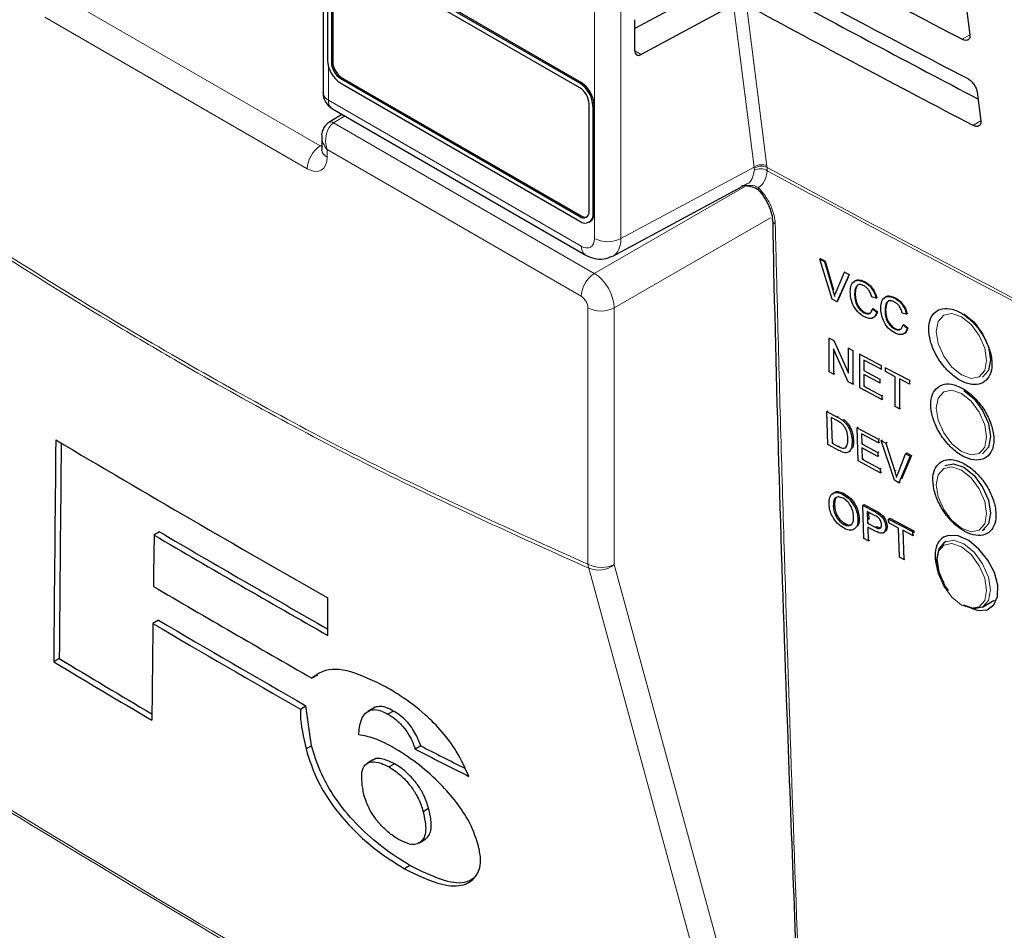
# Paper-space layout 'Blatt4' of a CAD drawing. Header units: millimetres. Extents: x 5 to 418, y 2 to 292.
# Tile 9 of 86: x 137 to 147, y 136 to 145. Entities that reach past the tile are written whole.
import ezdxf

# ---------------------------------------------------------------- set-up
doc = ezdxf.new("R2010")
doc.units = ezdxf.units.MM

psp = doc.layouts.new('Blatt4')

# ---------------------------------------------------------------- linework, layer by layer
at = {"color": 7, "linetype": 'Continuous', "lineweight": 18}
for p, q in [((142.845, 143.109), (142.845, 156.773)), ((143.125, 156.771), (143.125, 143.108)), ((137.129, 145.709), (139.924, 144.095)), ((144.543, 143.87), (144.325, 145.596)), ((144.464, 145.596), (144.68, 143.881)), ((139.785, 143.852), (136.99, 145.466)), ((146.842, 145.277), (146.759, 145.231)), ((143.272, 145.108), (143.342, 145.067)), ((140.011, 144.936), (140.011, 144.581)), ((140.042, 144.983), (140.056, 144.991)), ((140.141, 144.812), (140.155, 144.82)), ((142.687, 144.763), (142.701, 144.771)), ((140.011, 144.581), (142.703, 143.027)), ((142.828, 144.518), (142.842, 144.526)), ((140.185, 144.414), (140.066, 144.34)), ((140.066, 144.34), (142.842, 142.738)), ((146.957, 144.361), (146.873, 144.314)), ((139.924, 144.095), (139.939, 144.104)), ((142.703, 142.494), (139.997, 144.056)), ((139.997, 144.056), (139.997, 143.974)), ((143.125, 143.108), (144.543, 143.87)), ((144.545, 143.856), (144.543, 143.87)), ((144.546, 143.837), (144.545, 143.856)), ((144.68, 143.881), (144.682, 143.863)), ((144.682, 143.863), (144.683, 143.831)), ((142.842, 142.738), (144.459, 143.671)), ((144.444, 143.678), (144.478, 143.675)), ((142.687, 143.342), (142.701, 143.35)), ((142.828, 143.375), (142.842, 143.383)), ((144.717, 143.33), (143.054, 142.37)), ((145.381, 142.56), (145.388, 142.564)), ((142.774, 139.64), (142.774, 142.372)), ((143.054, 142.37), (143.054, 139.639)), ((145.429, 141.208), (145.44, 141.216)), ((145.439, 140.895), (145.45, 140.903)), ((146.041, 140.63), (146.055, 140.639)), ((145.82, 140.204), (145.834, 140.213)), ((145.831, 140.035), (145.844, 140.044))]:
    psp.add_line(p, q, dxfattribs=at)
at = {"color": 7, "linetype": 'Continuous', "lineweight": 25}
for p, q in [((139.953, 147.231), (139.953, 144.663)), ((142.687, 144.763), (140.141, 146.232)), ((142.687, 144.714), (140.141, 146.183)), ((142.701, 144.771), (140.155, 146.241)), ((140, 146.151), (140, 145.008)), ((140.042, 146.126), (140.042, 144.983)), ((140.056, 146.134), (140.056, 144.991)), ((144.047, 145.762), (143.272, 145.345)), ((144.325, 145.596), (143.342, 145.067)), ((146.803, 145.583), (146.841, 145.278)), ((143.272, 145.11), (143.272, 145.439)), ((140.141, 144.812), (142.687, 143.342)), ((140.155, 144.82), (142.701, 143.35)), ((140.141, 144.763), (142.687, 143.293)), ((146.919, 144.668), (146.957, 144.363)), ((140.053, 144.49), (142.745, 142.936)), ((142.786, 143.399), (142.786, 144.542)), ((142.828, 143.375), (142.828, 144.518)), ((142.842, 143.383), (142.842, 144.526)), ((140.155, 144.431), (140.014, 144.345)), ((139.939, 144.195), (139.939, 144.056)), ((143.038, 142.922), (144.464, 143.689)), ((144.413, 143.676), (144.504, 143.666)), ((142.787, 143.283), (142.801, 143.291)), ((145.243, 142.89), (145.25, 142.895)), ((145.374, 142.462), (145.243, 142.89)), ((145.243, 142.89), (145.293, 142.864)), ((145.25, 142.895), (145.3, 142.868)), ((145.293, 142.864), (145.3, 142.868)), ((145.293, 142.864), (145.381, 142.56)), ((145.3, 142.868), (145.388, 142.564)), ((145.417, 142.541), (145.505, 142.752)), ((145.555, 142.726), (145.424, 142.436)), ((145.546, 142.696), (145.431, 142.44)), ((145.505, 142.752), (145.511, 142.756)), ((145.505, 142.752), (145.555, 142.726)), ((145.555, 142.726), (145.56, 142.729)), ((145.717, 142.644), (145.722, 142.648)), ((145.613, 142.518), (145.62, 142.522)), ((145.842, 142.474), (145.796, 142.487)), ((145.424, 142.436), (145.374, 142.462)), ((145.424, 142.436), (145.431, 142.44)), ((145.842, 142.474), (145.849, 142.478)), ((146.041, 142.473), (146.046, 142.476)), ((145.714, 142.319), (145.72, 142.323)), ((145.804, 142.361), (145.811, 142.365)), ((145.804, 142.361), (145.85, 142.325)), ((145.811, 142.365), (145.857, 142.329)), ((145.85, 142.325), (145.857, 142.329)), ((145.938, 142.346), (145.944, 142.35)), ((146.166, 142.302), (146.12, 142.315)), ((146.166, 142.302), (146.173, 142.306)), ((146.129, 142.189), (146.136, 142.194)), ((146.129, 142.189), (146.175, 142.153)), ((146.136, 142.194), (146.181, 142.157)), ((146.038, 142.147), (146.045, 142.152)), ((146.175, 142.153), (146.181, 142.157)), ((145.343, 142.049), (145.347, 142.052)), ((145.343, 141.69), (145.343, 142.049)), ((145.343, 142.049), (145.391, 142.024)), ((145.391, 142.024), (145.395, 142.027)), ((145.391, 142.024), (145.547, 141.674)), ((145.544, 141.584), (145.388, 141.934)), ((145.388, 141.934), (145.388, 141.666)), ((145.547, 141.942), (145.55, 141.944)), ((145.547, 141.674), (145.547, 141.942)), ((145.547, 141.942), (145.593, 141.918)), ((145.593, 141.918), (145.595, 141.92)), ((145.593, 141.918), (145.593, 141.558)), ((145.668, 141.878), (145.67, 141.88)), ((145.668, 141.519), (145.668, 141.878)), ((145.668, 141.878), (145.897, 141.758)), ((145.897, 141.716), (145.713, 141.813)), ((145.713, 141.813), (145.713, 141.702)), ((145.897, 141.758), (145.897, 141.716)), ((145.897, 141.758), (145.898, 141.758)), ((145.388, 141.666), (145.343, 141.69)), ((145.388, 141.666), (145.402, 141.674)), ((145.713, 141.702), (145.719, 141.706)), ((145.713, 141.702), (145.884, 141.612)), ((145.884, 141.571), (145.713, 141.661)), ((145.713, 141.661), (145.713, 141.536)), ((145.897, 141.716), (145.899, 141.718)), ((145.943, 141.733), (145.944, 141.734)), ((145.943, 141.733), (146.197, 141.599)), ((145.943, 141.692), (145.943, 141.733)), ((146.047, 141.637), (145.943, 141.692)), ((145.593, 141.558), (145.544, 141.584)), ((145.593, 141.558), (145.604, 141.566)), ((145.713, 141.536), (145.724, 141.543)), ((145.884, 141.612), (145.89, 141.615)), ((145.884, 141.612), (145.884, 141.571)), ((145.884, 141.571), (145.891, 141.575)), ((146.047, 141.319), (146.047, 141.637)), ((146.197, 141.558), (146.093, 141.613)), ((146.093, 141.613), (146.093, 141.295)), ((146.197, 141.599), (146.197, 141.6)), ((146.197, 141.599), (146.197, 141.558)), ((146.197, 141.558), (146.198, 141.559)), ((145.905, 141.394), (145.668, 141.519)), ((145.713, 141.536), (145.905, 141.435)), ((145.905, 141.435), (145.914, 141.441)), ((145.905, 141.435), (145.905, 141.394)), ((145.905, 141.394), (145.916, 141.4)), ((145.318, 141.267), (145.33, 141.275)), ((145.329, 140.915), (145.318, 141.267)), ((145.318, 141.267), (145.429, 141.208)), ((146.093, 141.295), (146.047, 141.319)), ((146.093, 141.295), (146.102, 141.301)), ((145.43, 141.167), (145.365, 141.202)), ((145.365, 141.202), (145.373, 140.931)), ((145.486, 141.173), (145.497, 141.18)), ((145.533, 141.122), (145.545, 141.13)), ((145.641, 141.094), (145.653, 141.102)), ((145.651, 140.742), (145.641, 141.094)), ((145.641, 141.094), (145.868, 140.972)), ((145.869, 140.932), (145.687, 141.029)), ((145.687, 141.029), (145.69, 140.921)), ((145.444, 140.853), (145.329, 140.915)), ((145.373, 140.931), (145.384, 140.938)), ((145.373, 140.931), (145.439, 140.895)), ((145.588, 140.951), (145.599, 140.959)), ((145.69, 140.921), (145.702, 140.929)), ((145.69, 140.921), (145.86, 140.83)), ((145.868, 140.972), (145.881, 140.981)), ((145.868, 140.972), (145.869, 140.932)), ((145.869, 140.932), (145.882, 140.94)), ((145.897, 140.957), (145.91, 140.965)), ((146.037, 140.534), (145.897, 140.957)), ((145.897, 140.957), (145.946, 140.93)), ((145.946, 140.93), (145.96, 140.939)), ((145.946, 140.93), (146.041, 140.63)), ((145.512, 140.887), (145.528, 140.889)), ((145.861, 140.789), (145.692, 140.88)), ((145.692, 140.88), (145.695, 140.758)), ((145.86, 140.83), (145.872, 140.838)), ((145.86, 140.83), (145.861, 140.789)), ((146.076, 140.611), (146.157, 140.817)), ((146.157, 140.817), (146.17, 140.826)), ((146.157, 140.817), (146.206, 140.79)), ((146.17, 140.826), (146.22, 140.799)), ((145.886, 140.615), (145.651, 140.742)), ((145.695, 140.758), (145.707, 140.766)), ((145.695, 140.758), (145.885, 140.656)), ((145.861, 140.789), (145.873, 140.797)), ((146.206, 140.79), (146.086, 140.508)), ((146.22, 140.799), (146.112, 140.545)), ((146.206, 140.79), (146.22, 140.799)), ((145.885, 140.656), (145.898, 140.664)), ((145.885, 140.656), (145.886, 140.615)), ((145.886, 140.615), (145.899, 140.623)), ((146.086, 140.508), (146.037, 140.534)), ((146.086, 140.508), (146.1, 140.517)), ((145.489, 140.384), (145.503, 140.393)), ((145.387, 140.256), (145.401, 140.265)), ((145.701, 140.267), (145.715, 140.276)), ((145.713, 139.915), (145.701, 140.267)), ((145.701, 140.267), (145.82, 140.204)), ((145.715, 140.276), (145.834, 140.213)), ((145.826, 140.161), (145.748, 140.202)), ((145.748, 140.202), (145.752, 140.076)), ((145.762, 140.195), (145.765, 140.117)), ((145.868, 140.175), (145.882, 140.185)), ((145.649, 140.122), (145.662, 140.131)), ((145.752, 140.076), (145.766, 140.085)), ((145.752, 140.076), (145.831, 140.035)), ((145.976, 140.122), (145.989, 140.131)), ((145.976, 140.122), (146.229, 139.988)), ((145.977, 140.081), (145.976, 140.122)), ((146.081, 140.026), (145.977, 140.081)), ((145.989, 140.131), (146.243, 139.997)), ((138.212, 139.984), (138.153, 139.95)), ((145.499, 140.064), (145.513, 140.073)), ((145.833, 139.993), (145.754, 140.036)), ((145.754, 140.036), (145.758, 139.891)), ((145.921, 139.975), (145.935, 139.985)), ((145.946, 140.038), (145.959, 140.047)), ((146.091, 139.715), (146.081, 140.026)), ((146.23, 139.947), (146.127, 140.002)), ((146.127, 140.002), (146.137, 139.691)), ((146.229, 139.988), (146.243, 139.997)), ((146.229, 139.988), (146.23, 139.947)), ((146.243, 139.997), (146.243, 139.975)), ((146.976, 140), (146.999, 140.013)), ((145.758, 139.891), (145.713, 139.915)), ((145.758, 139.891), (145.771, 139.9)), ((146.23, 139.947), (146.244, 139.956)), ((146.59, 139.885), (146.576, 139.877)), ((146.137, 139.691), (146.091, 139.715)), ((146.137, 139.691), (146.149, 139.699)), ((140.006, 138.882), (140.005, 139.282)), ((146.976, 139.184), (147.101, 139.256)), ((138.2, 139.044), (138.142, 139.01)), ((137.145, 138.635), (137.086, 138.601)), ((139.894, 138.46), (139.835, 138.426)), ((139.712, 138.097), (139.771, 138.131)), ((139.831, 137.706), (139.771, 138.131)), ((140.489, 138.108), (140.43, 138.074)), ((140.507, 138.117), (140.449, 138.083)), ((140.507, 138.117), (140.491, 138.105)), ((140.704, 138.077), (140.645, 138.043)), ((139.831, 137.706), (139.772, 137.673)), ((140.993, 137.706), (140.934, 137.672)), ((140.484, 137.556), (140.426, 137.522)), ((140.715, 137.516), (140.656, 137.483)), ((141.078, 137.038), (141.02, 137.004)), ((140.98, 136.675), (141.038, 136.709)), ((141.043, 136.711), (140.984, 136.678)), ((140.878, 136.432), (140.82, 136.398))]:
    psp.add_line(p, q, dxfattribs=at)
at = {"color": 7, "linetype": 'Continuous', "lineweight": 18, "flags": 128}
for points in [[(144.587, 143.626), (144.586, 143.628), (144.585, 143.633), (144.586, 143.641), (144.59, 143.651)], [(146.751, 142.275), (146.649, 142.311), (146.562, 142.294), (146.504, 142.227), (146.483, 142.12), (146.504, 141.99), (146.562, 141.856), (146.649, 141.739), (146.751, 141.656), (146.854, 141.62), (146.941, 141.637), (146.999, 141.704), (147.019, 141.811), (146.999, 141.941), (146.941, 142.075), (146.854, 142.192), (146.751, 142.275)], [(146.751, 141.458), (146.649, 141.494), (146.562, 141.477), (146.504, 141.41), (146.483, 141.304), (146.504, 141.174), (146.562, 141.04), (146.649, 140.922), (146.751, 140.84), (146.854, 140.804), (146.941, 140.821), (146.999, 140.888), (147.019, 140.994), (146.999, 141.125), (146.941, 141.258), (146.854, 141.376), (146.751, 141.458)], [(146.751, 140.642), (146.649, 140.678), (146.562, 140.661), (146.504, 140.594), (146.483, 140.487), (146.504, 140.357), (146.562, 140.223), (146.649, 140.106), (146.751, 140.023), (146.854, 139.987), (146.941, 140.004), (146.999, 140.071), (147.019, 140.178), (146.999, 140.308), (146.941, 140.442), (146.854, 140.559), (146.751, 140.642)], [(146.576, 139.877), (146.668, 139.895), (146.776, 139.857), (146.885, 139.77), (146.976, 139.646), (147.038, 139.504), (147.059, 139.367), (147.038, 139.254), (146.976, 139.184), (146.976, 139.184)], [(146.751, 139.206), (146.854, 139.171), (146.941, 139.188), (146.999, 139.255), (147.019, 139.361), (146.999, 139.491), (146.941, 139.625), (146.854, 139.743), (146.751, 139.825), (146.649, 139.861), (146.562, 139.844), (146.504, 139.777), (146.483, 139.671), (146.504, 139.54), (146.562, 139.407), (146.649, 139.289), (146.751, 139.206)], [(144.754, 132.362), (144.679, 132.636), (144.381, 133.731), (143.188, 138.114), (142.783, 139.598)], [(143.054, 139.639), (144.037, 136.03), (145.024, 132.403)]]:
    psp.add_lwpolyline(points, dxfattribs=at)
at = {"color": 7, "linetype": 'Continuous', "lineweight": 25, "flags": 128}
for points in [[(146.776, 142.307), (146.885, 142.219), (146.976, 142.095), (147.038, 141.954), (147.059, 141.817), (147.038, 141.704), (146.976, 141.634), (146.976, 141.634)], [(146.776, 141.49), (146.885, 141.403), (146.976, 141.279), (147.038, 141.138), (147.059, 141), (147.038, 140.888), (146.976, 140.817), (146.976, 140.817)], [(146.576, 140.693), (146.668, 140.711), (146.776, 140.673)], [(146.776, 140.673), (146.885, 140.586), (146.976, 140.462), (147.038, 140.321), (147.059, 140.184), (147.038, 140.071), (146.976, 140), (146.976, 140)], [(146.612, 139.359), (146.576, 139.415), (146.515, 139.556), (146.493, 139.694), (146.515, 139.806), (146.576, 139.877), (146.576, 139.877)], [(146.854, 139.172), (146.929, 139.147), (147.025, 139.155), (147.097, 139.208), (147.136, 139.298), (147.137, 139.417), (147.102, 139.551), (147.033, 139.684), (146.938, 139.802), (146.829, 139.892), (146.716, 139.942), (146.614, 139.948), (146.561, 139.929), (146.561, 139.929)], [(146.976, 139.184), (146.885, 139.166), (146.776, 139.204)]]:
    psp.add_lwpolyline(points, dxfattribs=at)
at = {"color": 7, "linetype": 'Continuous', "lineweight": 25}
for centre, radius, start, end in [((140.307, 145.022), 0.307, 182.6055, 237.3945), ((140.257, 144.993), 0.215, 182.6055, 237.3945), ((140.271, 145.001), 0.215, 182.6055, 237.3945), ((142.521, 144.504), 0.307, 2.6055, 57.3945), ((142.571, 144.533), 0.215, 2.6055, 57.3945), ((142.535, 144.512), 0.307, 2.6055, 57.3945), ((140.153, 144.663), 0.2, 180, 240.0027), ((142.725, 143.389), 0.0611, 230.7967, 9.214), ((142.742, 143.361), 0.0873, 230.7967, 9.214), ((142.743, 143.411), 0.0739, 235.1435, 285.9932), ((142.744, 143.372), 0.0986, 305.0133, 6.2988), ((223.057, 285.688), 168.322, 239.29483, 240.43502), ((223.5, 285.702), 168.842, 239.6597, 240.3623), ((223.5, 285.769), 168.959, 239.6599, 240.38507), ((223.295, 284.459), 168.199, 239.58663, 240.25149), ((223.166, 283.48), 167.573, 239.53353, 240.1547), ((223.146, 283.513), 167.652, 239.53375, 240.15463), ((221.575, 278.979), 163.783, 238.969, 239.37068), ((221.575, 279.046), 163.899, 238.96951, 239.39441)]:
    psp.add_arc(centre, radius, start, end, dxfattribs=at)
at = {"color": 7, "linetype": 'Continuous', "lineweight": 18}
for centre, radius, start, end in [((140.051, 144.672), 0.0988, 185.0787, 246.2415), ((140.11, 144.571), 0.0988, 173.763, 234.9248), ((140.037, 144.3), 0.0501, 54.4735, 116.3419), ((140.093, 143.838), 0.308, 123.2297, 177.3477), ((140.035, 144.063), 0.0961, 184.1293, 247.1908), ((144.622, 143.755), 0.14, 65.1129, 124.1357), ((144.62, 143.743), 0.136, 62.583, 123.4037), ((144.609, 143.713), 0.139, 57.9386, 117.0038), ((239.556, 319.627), 199.734, 241.64077, 242.80828), ((239.556, 319.59), 199.73, 241.64019, 242.80847), ((144.788, 143.313), 0.0509, 183.7199, 247.9823), ((142.802, 143.017), 0.0988, 173.7645, 234.9088), ((142.986, 143.383), 0.308, 242.6565, 296.7662), ((143.011, 142.48), 0.308, 123.2297, 177.3477), ((142.915, 142.645), 0.308, 242.6565, 296.7662), ((142.915, 139.914), 0.308, 242.6565, 296.7662), ((142.944, 139.657), 0.171, 185.5878, 200.0952), ((142.887, 139.833), 0.256, 246.294, 310.8229), ((223.883, 279.652), 167.2, 238.25156, 241.75381), ((223.884, 279.617), 167.194, 238.25137, 241.754)]:
    psp.add_arc(centre, radius, start, end, dxfattribs=at)
at = {"color": 7, "linetype": 'Continuous', "lineweight": 25}
for centre, major_axis, ratio, start_param, end_param in [((279.666, 227.218), (198.098, -2.943), 0.567125, 3.96887, 3.985408), ((280.321, 232.804), (198.95, 3.061), 0.587275, 3.951271, 3.967733), ((279.667, 226.239), (197.534, -2.934), 0.567125, 3.968913, 3.983955), ((279.666, 226.239), (197.937, -2.94), 0.567125, 3.968911, 3.985449), ((143.343, 145.15), (0.0513, 0.0858), 0.587369, 2.36515, 3.918493), ((1652.523, 5126.285), (1478.3, 5143.438), 0.064859, 2.910951, 2.91282), ((1651.891, 5124.049), (1477.626, 5141.094), 0.064859, 2.911007, 2.912822), ((1580.777, 4856.559), (1405.966, 4875.884), 0.066363, 2.903727, 2.904168), ((1676.179, 5212.191), (1501.164, 5232.004), 0.064047, 2.912272, 2.913078), ((267.708, 210.466), (178.725, 8.789), 0.541565, 3.89758, 3.902097), ((267.708, 210.467), (178.642, 8.785), 0.541565, 3.897586, 3.901303)]:
    psp.add_ellipse(centre, major_axis=major_axis, ratio=ratio, start_param=start_param, end_param=end_param, dxfattribs=at)
at = {"color": 7, "linetype": 'Continuous', "lineweight": 18}
for centre, major_axis, ratio, start_param, end_param in [((140.139, 144.138), (-0.027, 0.219), 0.71152, 0.311367, 1.86471), ((140.139, 144.138), (0.176, -0.133), 0.711499, 3.664378, 4.418325), ((139.927, 144.179), (-0.0448, 0.0897), 0.575107, 2.391031, 2.605162), ((139.785, 144.097), (-0.15, 0.26), 0.577206, 2.356428, 3.92692), ((142.703, 143.191), (-0.1, 0.173), 0.577206, 2.356428, 3.92692), ((142.845, 143.272), (-0.195, 0.349), 0.577293, 3.119125, 3.935643), ((142.845, 142.494), (-0.15, 0.26), 0.56389, 3.927223, 5.497715), ((142.703, 142.412), (-0.05, 0.0866), 0.577557, 3.927224, 5.497716)]:
    psp.add_ellipse(centre, major_axis=major_axis, ratio=ratio, start_param=start_param, end_param=end_param, dxfattribs=at)
at = {"color": 7, "linetype": 'Continuous', "lineweight": 25}
for points, knots in [([(146.841, 145.278), (146.842, 145.273), (146.843, 145.257), (146.837, 145.236), (146.82, 145.221), (146.795, 145.217), (146.773, 145.224), (146.761, 145.23), (146.759, 145.231)], [0, 0, 0, 0, 0.106236, 0.322993, 0.538338, 0.751567, 0.963346, 1, 1, 1, 1]), ([(146.811, 144.816), (146.816, 144.813), (146.832, 144.804), (146.859, 144.781), (146.887, 144.747), (146.908, 144.71), (146.916, 144.683), (146.918, 144.67), (146.919, 144.668)], [0, 0, 0, 0, 0.104669, 0.317023, 0.530743, 0.746575, 0.963905, 1, 1, 1, 1]), ([(140.014, 144.345), (139.999, 144.333), (139.97, 144.31), (139.946, 144.258), (139.936, 144.216), (139.94, 144.192), (139.941, 144.187)], [0, 0, 0, 0, 0.309312, 0.603282, 0.923148, 1, 1, 1, 1]), ([(146.957, 144.363), (146.958, 144.358), (146.959, 144.341), (146.953, 144.319), (146.935, 144.304), (146.91, 144.301), (146.887, 144.307), (146.875, 144.314), (146.873, 144.314)], [0, 0, 0, 0, 0.108649, 0.325389, 0.54071, 0.753917, 0.965688, 1, 1, 1, 1]), ([(139.939, 144.056), (139.938, 144.051), (139.938, 144.046), (139.939, 144.048), (139.939, 144.049)], [0, 0, 0, 0, 0.911933, 1, 1, 1, 1]), ([(144.488, 143.666), (144.51, 143.662), (144.547, 143.656), (144.581, 143.633), (144.592, 143.621), (144.594, 143.618)], [0, 0, 0, 0, 0.54369, 0.884884, 1, 1, 1, 1]), ([(144.587, 143.625), (144.591, 143.621), (144.62, 143.593), (144.67, 143.523), (144.717, 143.423), (144.738, 143.344), (144.736, 143.315), (144.735, 143.31)], [0, 0, 0, 0, 0.050198, 0.338746, 0.635183, 0.927589, 1, 1, 1, 1]), ([(144.74, 143.309), (144.743, 143.181), (144.78, 141.366), (144.875, 138.368), (144.988, 135.513), (145.035, 134.323)], [0, 0, 0, 0, 0.042529, 0.601197, 1, 1, 1, 1]), ([(142.745, 142.936), (142.775, 142.921), (142.838, 142.891), (142.941, 142.883), (143.003, 142.909), (143.031, 142.921)], [0, 0, 0, 0, 0.333697, 0.697753, 1, 1, 1, 1]), ([(145.567, 142.542), (145.569, 142.567), (145.573, 142.617), (145.609, 142.661), (145.662, 142.668), (145.699, 142.652), (145.717, 142.644)], [0, 0, 0, 0, 0.280492, 0.55957, 0.779615, 1, 1, 1, 1]), ([(145.604, 142.639), (145.61, 142.648), (145.624, 142.669), (145.669, 142.671), (145.706, 142.656), (145.724, 142.649)], [0, 0, 0, 0, 0.2358954, 0.6176536, 1, 1, 1, 1]), ([(145.715, 142.604), (145.703, 142.609), (145.68, 142.62), (145.65, 142.617), (145.618, 142.589), (145.615, 142.547), (145.613, 142.518)], [0, 0, 0, 0, 0.1872234, 0.3739058, 0.5607363, 1, 1, 1, 1]), ([(145.673, 142.619), (145.668, 142.619), (145.652, 142.619), (145.625, 142.592), (145.622, 142.551), (145.62, 142.522)], [0, 0, 0, 0, 0.128287, 0.388412, 1, 1, 1, 1]), ([(145.796, 142.487), (145.793, 142.5), (145.785, 142.526), (145.765, 142.562), (145.74, 142.589), (145.723, 142.599), (145.715, 142.604)], [0, 0, 0, 0, 0.280553, 0.559739, 0.779654, 1, 1, 1, 1]), ([(145.717, 142.644), (145.733, 142.635), (145.765, 142.615), (145.803, 142.569), (145.83, 142.519), (145.838, 142.489), (145.842, 142.474)], [0, 0, 0, 0, 0.2800806, 0.5594487, 0.7795488, 1, 1, 1, 1]), ([(145.724, 142.649), (145.74, 142.639), (145.771, 142.619), (145.81, 142.573), (145.836, 142.524), (145.845, 142.493), (145.849, 142.478)], [0, 0, 0, 0, 0.280081, 0.559449, 0.779549, 1, 1, 1, 1]), ([(145.381, 142.56), (145.385, 142.547), (145.391, 142.525), (145.397, 142.502), (145.399, 142.492)], [0, 0, 0, 0, 0.559998, 1, 1, 1, 1]), ([(145.399, 142.492), (145.402, 142.502), (145.407, 142.518), (145.414, 142.534), (145.417, 142.541)], [0, 0, 0, 0, 0.559972, 1, 1, 1, 1]), ([(145.718, 142.275), (145.693, 142.29), (145.645, 142.32), (145.594, 142.401), (145.571, 142.477), (145.569, 142.52), (145.567, 142.542)], [0, 0, 0, 0, 0.279955, 0.558088, 0.778912, 1, 1, 1, 1]), ([(145.613, 142.518), (145.614, 142.498), (145.616, 142.459), (145.635, 142.397), (145.672, 142.346), (145.7, 142.328), (145.714, 142.319)], [0, 0, 0, 0, 0.281245, 0.560716, 0.780138, 1, 1, 1, 1]), ([(145.62, 142.522), (145.621, 142.502), (145.623, 142.463), (145.642, 142.401), (145.679, 142.35), (145.707, 142.332), (145.72, 142.323)], [0, 0, 0, 0, 0.281245, 0.560716, 0.780138, 1, 1, 1, 1]), ([(145.892, 142.37), (145.894, 142.395), (145.897, 142.445), (145.933, 142.489), (145.986, 142.496), (146.023, 142.48), (146.041, 142.473)], [0, 0, 0, 0, 0.280492, 0.55957, 0.779615, 1, 1, 1, 1]), ([(145.929, 142.468), (145.934, 142.476), (145.948, 142.498), (145.994, 142.5), (146.03, 142.484), (146.048, 142.477)], [0, 0, 0, 0, 0.235895, 0.617654, 1, 1, 1, 1]), ([(146.039, 142.432), (146.028, 142.438), (146.005, 142.448), (145.974, 142.445), (145.943, 142.417), (145.94, 142.376), (145.938, 142.346)], [0, 0, 0, 0, 0.187223, 0.373906, 0.560736, 1, 1, 1, 1]), ([(145.997, 142.448), (145.992, 142.448), (145.977, 142.448), (145.95, 142.42), (145.947, 142.379), (145.944, 142.35)], [0, 0, 0, 0, 0.128287, 0.388412, 1, 1, 1, 1]), ([(146.12, 142.315), (146.117, 142.328), (146.11, 142.355), (146.09, 142.391), (146.064, 142.417), (146.047, 142.427), (146.039, 142.432)], [0, 0, 0, 0, 0.280553, 0.559739, 0.779654, 1, 1, 1, 1]), ([(146.041, 142.473), (146.057, 142.463), (146.089, 142.444), (146.128, 142.397), (146.154, 142.348), (146.162, 142.317), (146.166, 142.302)], [0, 0, 0, 0, 0.280081, 0.559449, 0.779549, 1, 1, 1, 1]), ([(146.048, 142.477), (146.064, 142.467), (146.096, 142.448), (146.135, 142.401), (146.161, 142.352), (146.169, 142.322), (146.173, 142.306)], [0, 0, 0, 0, 0.280081, 0.559449, 0.779549, 1, 1, 1, 1]), ([(145.714, 142.319), (145.726, 142.314), (145.751, 142.303), (145.789, 142.314), (145.799, 142.343), (145.804, 142.361)], [0, 0, 0, 0, 0.280711, 0.560905, 1, 1, 1, 1]), ([(145.85, 142.325), (145.845, 142.309), (145.834, 142.278), (145.8, 142.256), (145.759, 142.257), (145.731, 142.269), (145.718, 142.275)], [0, 0, 0, 0, 0.280256, 0.559546, 0.779589, 1, 1, 1, 1]), ([(145.72, 142.323), (145.733, 142.317), (145.754, 142.308), (145.77, 142.314), (145.776, 142.317)], [0, 0, 0, 0, 0.6046622, 1, 1, 1, 1]), ([(145.857, 142.329), (145.851, 142.314), (145.84, 142.284), (145.817, 142.263), (145.801, 142.263), (145.801, 142.263)], [0, 0, 0, 0, 0.494279, 0.986854, 1, 1, 1, 1]), ([(146.042, 142.104), (146.018, 142.119), (145.969, 142.148), (145.918, 142.23), (145.896, 142.306), (145.893, 142.349), (145.892, 142.37)], [0, 0, 0, 0, 0.279955, 0.558088, 0.778912, 1, 1, 1, 1]), ([(145.938, 142.346), (145.938, 142.326), (145.94, 142.287), (145.959, 142.225), (145.997, 142.174), (146.024, 142.156), (146.038, 142.147)], [0, 0, 0, 0, 0.281245, 0.5607156, 0.780138, 1, 1, 1, 1]), ([(145.944, 142.35), (145.945, 142.331), (145.947, 142.291), (145.966, 142.23), (146.004, 142.179), (146.031, 142.161), (146.045, 142.152)], [0, 0, 0, 0, 0.281245, 0.5607156, 0.780138, 1, 1, 1, 1]), ([(146.495, 142.342), (146.472, 142.323), (146.426, 142.285), (146.398, 142.179), (146.407, 142.052), (146.454, 141.913), (146.533, 141.78), (146.635, 141.667), (146.75, 141.586), (146.863, 141.548), (146.962, 141.556), (147.036, 141.61), (147.076, 141.703), (147.079, 141.825), (147.043, 141.961), (146.973, 142.098), (146.877, 142.219), (146.765, 142.311), (146.65, 142.363), (146.558, 142.37), (146.513, 142.35), (146.495, 142.342)], [0, 0, 0, 0, 0.053572, 0.107144, 0.160731, 0.214379, 0.268102, 0.321888, 0.375695, 0.429473, 0.483183, 0.536814, 0.590389, 0.643958, 0.697575, 0.751273, 0.805049, 0.858864, 0.912659, 0.966387, 1, 1, 1, 1]), ([(146.038, 142.147), (146.05, 142.142), (146.075, 142.132), (146.113, 142.142), (146.123, 142.171), (146.129, 142.189)], [0, 0, 0, 0, 0.280711, 0.560905, 1, 1, 1, 1]), ([(146.175, 142.153), (146.169, 142.138), (146.158, 142.107), (146.124, 142.085), (146.083, 142.085), (146.056, 142.097), (146.042, 142.104)], [0, 0, 0, 0, 0.280256, 0.559546, 0.779589, 1, 1, 1, 1]), ([(146.045, 142.152), (146.057, 142.146), (146.079, 142.136), (146.095, 142.143), (146.101, 142.145)], [0, 0, 0, 0, 0.604662, 1, 1, 1, 1]), ([(146.181, 142.157), (146.176, 142.142), (146.165, 142.112), (146.142, 142.091), (146.125, 142.092), (146.125, 142.092)], [0, 0, 0, 0, 0.494279, 0.986854, 1, 1, 1, 1]), ([(146.516, 141.537), (146.493, 141.518), (146.447, 141.48), (146.42, 141.374), (146.429, 141.247), (146.476, 141.109), (146.555, 140.976), (146.657, 140.863), (146.771, 140.782), (146.884, 140.744), (146.983, 140.753), (147.057, 140.806), (147.097, 140.899), (147.099, 141.021), (147.063, 141.157), (146.993, 141.294), (146.897, 141.414), (146.785, 141.506), (146.671, 141.558), (146.578, 141.565), (146.533, 141.545), (146.516, 141.537)], [0, 0, 0, 0, 0.053569, 0.107138, 0.160725, 0.214376, 0.268107, 0.3219, 0.37571, 0.429486, 0.483191, 0.536814, 0.590384, 0.643951, 0.697571, 0.751276, 0.805059, 0.858878, 0.912673, 0.966396, 1, 1, 1, 1]), ([(145.429, 141.208), (145.439, 141.202), (145.458, 141.192), (145.477, 141.179), (145.486, 141.173)], [0, 0, 0, 0, 0.560174, 1, 1, 1, 1]), ([(145.484, 141.131), (145.474, 141.139), (145.456, 141.153), (145.438, 141.163), (145.43, 141.167)], [0, 0, 0, 0, 0.5592546, 1, 1, 1, 1]), ([(145.542, 140.976), (145.54, 141.005), (145.537, 141.045), (145.51, 141.101), (145.493, 141.121), (145.484, 141.131)], [0, 0, 0, 0, 0.55915, 0.78004, 1, 1, 1, 1]), ([(145.486, 141.173), (145.495, 141.164), (145.512, 141.15), (145.527, 141.131), (145.533, 141.122)], [0, 0, 0, 0, 0.559847, 1, 1, 1, 1]), ([(145.499, 141.182), (145.509, 141.173), (145.526, 141.159), (145.541, 141.14), (145.547, 141.131)], [0, 0, 0, 0, 0.559847, 1, 1, 1, 1]), ([(145.547, 141.131), (145.557, 141.115), (145.576, 141.084), (145.596, 141.024), (145.599, 140.984), (145.601, 140.96)], [0, 0, 0, 0, 0.279769, 0.559929, 1, 1, 1, 1]), ([(145.533, 141.122), (145.543, 141.106), (145.563, 141.075), (145.582, 141.014), (145.586, 140.975), (145.588, 140.951)], [0, 0, 0, 0, 0.279769, 0.559929, 1, 1, 1, 1]), ([(145.588, 140.951), (145.587, 140.926), (145.585, 140.877), (145.554, 140.828), (145.5, 140.825), (145.463, 140.844), (145.444, 140.853)], [0, 0, 0, 0, 0.28084, 0.5599517, 0.7790685, 1, 1, 1, 1]), ([(145.515, 140.879), (145.525, 140.893), (145.543, 140.918), (145.543, 140.958), (145.542, 140.976)], [0, 0, 0, 0, 0.557452, 1, 1, 1, 1]), ([(145.601, 140.96), (145.602, 140.934), (145.602, 140.893), (145.582, 140.871), (145.575, 140.864)], [0, 0, 0, 0, 0.648601, 1, 1, 1, 1]), ([(145.439, 140.895), (145.455, 140.887), (145.483, 140.872), (145.505, 140.877), (145.515, 140.879)], [0, 0, 0, 0, 0.561861, 1, 1, 1, 1]), ([(146.538, 140.733), (146.515, 140.714), (146.469, 140.676), (146.442, 140.57), (146.452, 140.443), (146.499, 140.305), (146.578, 140.172), (146.68, 140.059), (146.794, 139.979), (146.907, 139.941), (147.006, 139.95), (147.079, 140.003), (147.119, 140.096), (147.121, 140.217), (147.085, 140.354), (147.015, 140.49), (146.918, 140.61), (146.806, 140.702), (146.692, 140.753), (146.6, 140.76), (146.555, 140.74), (146.538, 140.733)], [0, 0, 0, 0, 0.053566, 0.1071314, 0.1607186, 0.214375, 0.2681131, 0.3219118, 0.3757251, 0.4295001, 0.4831988, 0.5368148, 0.5903782, 0.6439436, 0.697567, 0.7512791, 0.8050701, 0.8588935, 0.9126879, 0.9664063, 1, 1, 1, 1]), ([(146.041, 140.63), (146.045, 140.618), (146.052, 140.596), (146.058, 140.574), (146.061, 140.564)], [0, 0, 0, 0, 0.5599982, 1, 1, 1, 1]), ([(146.061, 140.564), (146.063, 140.573), (146.068, 140.589), (146.074, 140.605), (146.076, 140.611)], [0, 0, 0, 0, 0.559972, 1, 1, 1, 1]), ([(145.341, 140.28), (145.342, 140.306), (145.343, 140.357), (145.379, 140.401), (145.432, 140.409), (145.47, 140.392), (145.489, 140.384)], [0, 0, 0, 0, 0.28057, 0.559575, 0.779561, 1, 1, 1, 1]), ([(145.381, 140.383), (145.386, 140.392), (145.401, 140.414), (145.446, 140.418), (145.484, 140.401), (145.503, 140.393)], [0, 0, 0, 0, 0.245345, 0.622284, 1, 1, 1, 1]), ([(145.503, 140.393), (145.527, 140.377), (145.575, 140.346), (145.629, 140.269), (145.656, 140.194), (145.66, 140.152), (145.662, 140.131)], [0, 0, 0, 0, 0.279564, 0.558584, 0.779087, 1, 1, 1, 1]), ([(145.491, 140.343), (145.473, 140.35), (145.437, 140.364), (145.388, 140.337), (145.387, 140.287), (145.387, 140.256)], [0, 0, 0, 0, 0.280128, 0.559653, 1, 1, 1, 1]), ([(145.446, 140.363), (145.434, 140.359), (145.4, 140.347), (145.4, 140.297), (145.401, 140.265)], [0, 0, 0, 0, 0.345992, 1, 1, 1, 1]), ([(145.489, 140.384), (145.513, 140.368), (145.561, 140.337), (145.615, 140.259), (145.643, 140.184), (145.647, 140.143), (145.649, 140.122)], [0, 0, 0, 0, 0.279564, 0.558584, 0.779087, 1, 1, 1, 1]), ([(145.603, 140.146), (145.601, 140.166), (145.598, 140.205), (145.572, 140.267), (145.533, 140.316), (145.505, 140.334), (145.491, 140.343)], [0, 0, 0, 0, 0.280797, 0.560068, 0.779984, 1, 1, 1, 1]), ([(145.501, 140.023), (145.477, 140.038), (145.43, 140.069), (145.377, 140.145), (145.348, 140.218), (145.343, 140.26), (145.341, 140.28)], [0, 0, 0, 0, 0.2796, 0.558765, 0.77931, 1, 1, 1, 1]), ([(145.387, 140.256), (145.389, 140.236), (145.392, 140.197), (145.42, 140.138), (145.458, 140.09), (145.486, 140.072), (145.499, 140.064)], [0, 0, 0, 0, 0.280657, 0.559885, 0.779849, 1, 1, 1, 1]), ([(145.401, 140.265), (145.402, 140.245), (145.406, 140.207), (145.433, 140.147), (145.472, 140.099), (145.499, 140.082), (145.513, 140.073)], [0, 0, 0, 0, 0.280657, 0.559885, 0.779849, 1, 1, 1, 1]), ([(145.82, 140.204), (145.829, 140.199), (145.845, 140.191), (145.861, 140.18), (145.868, 140.175)], [0, 0, 0, 0, 0.560101, 1, 1, 1, 1]), ([(145.834, 140.213), (145.843, 140.208), (145.859, 140.2), (145.875, 140.189), (145.882, 140.185)], [0, 0, 0, 0, 0.560101, 1, 1, 1, 1]), ([(145.882, 140.185), (145.894, 140.175), (145.918, 140.157), (145.943, 140.117), (145.956, 140.079), (145.958, 140.058), (145.959, 140.048)], [0, 0, 0, 0, 0.280013, 0.55891, 0.779396, 1, 1, 1, 1]), ([(145.499, 140.064), (145.517, 140.057), (145.552, 140.043), (145.588, 140.064), (145.603, 140.102), (145.603, 140.131), (145.603, 140.146)], [0, 0, 0, 0, 0.2791, 0.558192, 0.778806, 1, 1, 1, 1]), ([(145.649, 140.122), (145.648, 140.097), (145.645, 140.048), (145.609, 140.005), (145.556, 139.999), (145.519, 140.015), (145.501, 140.023)], [0, 0, 0, 0, 0.280353, 0.559502, 0.779635, 1, 1, 1, 1]), ([(145.662, 140.131), (145.662, 140.105), (145.662, 140.066), (145.642, 140.047), (145.636, 140.041)], [0, 0, 0, 0, 0.684482, 1, 1, 1, 1]), ([(145.863, 140.139), (145.856, 140.143), (145.844, 140.152), (145.831, 140.159), (145.826, 140.161)], [0, 0, 0, 0, 0.559585, 1, 1, 1, 1]), ([(145.9, 140.061), (145.899, 140.068), (145.898, 140.083), (145.889, 140.105), (145.878, 140.125), (145.868, 140.134), (145.863, 140.139)], [0, 0, 0, 0, 0.280261, 0.560078, 0.78015, 1, 1, 1, 1]), ([(145.868, 140.175), (145.88, 140.166), (145.904, 140.147), (145.929, 140.108), (145.943, 140.07), (145.945, 140.049), (145.946, 140.038)], [0, 0, 0, 0, 0.280013, 0.55891, 0.779396, 1, 1, 1, 1]), ([(145.513, 140.073), (145.532, 140.064), (145.553, 140.053), (145.567, 140.061), (145.569, 140.062)], [0, 0, 0, 0, 0.876396, 1, 1, 1, 1]), ([(145.831, 140.035), (145.84, 140.03), (145.86, 140.02), (145.886, 140.019), (145.899, 140.037), (145.9, 140.053), (145.9, 140.061)], [0, 0, 0, 0, 0.281401, 0.559753, 0.779356, 1, 1, 1, 1]), ([(145.946, 140.038), (145.944, 140.022), (145.942, 139.988), (145.902, 139.96), (145.859, 139.981), (145.833, 139.993)], [0, 0, 0, 0, 0.280751, 0.559708, 1, 1, 1, 1]), ([(145.844, 140.044), (145.854, 140.039), (145.873, 140.03), (145.895, 140.026), (145.9, 140.033), (145.9, 140.033)], [0, 0, 0, 0, 0.486336, 0.967404, 1, 1, 1, 1]), ([(145.959, 140.048), (145.959, 140.03), (145.958, 140.002), (145.94, 139.992), (145.933, 139.989)], [0, 0, 0, 0, 0.635254, 1, 1, 1, 1]), ([(146.561, 139.929), (146.538, 139.91), (146.492, 139.872), (146.466, 139.767), (146.477, 139.64), (146.511, 139.527), (146.55, 139.465), (146.562, 139.446)], [0, 0, 0, 0, 0.225184, 0.450366, 0.675654, 0.901251, 1, 1, 1, 1]), ([(140.626, 138.331), (140.495, 138.396), (140.232, 138.527), (139.969, 138.529), (139.871, 138.454), (139.835, 138.426)], [0, 0, 0, 0, 0.383777, 0.771157, 1, 1, 1, 1]), ([(141.505, 137.382), (141.466, 137.47), (141.398, 137.624), (141.227, 137.857), (141.019, 138.066), (140.811, 138.222), (140.675, 138.302), (140.626, 138.331)], [0, 0, 0, 0, 0.242898, 0.423748, 0.604567, 0.855851, 1, 1, 1, 1]), ([(139.712, 138.097), (139.712, 138.076), (139.71, 137.95), (139.744, 137.798), (139.772, 137.673)], [0, 0, 0, 0, 0.171728, 1, 1, 1, 1]), ([(140.333, 137.823), (140.338, 137.877), (140.347, 137.96), (140.389, 138.046), (140.429, 138.071), (140.449, 138.083)], [0, 0, 0, 0, 0.486153, 0.739312, 1, 1, 1, 1]), ([(140.449, 138.083), (140.461, 138.087), (140.494, 138.096), (140.56, 138.086), (140.619, 138.056), (140.645, 138.043)], [0, 0, 0, 0, 0.251222, 0.672178, 1, 1, 1, 1]), ([(140.704, 138.077), (140.684, 138.087), (140.632, 138.114), (140.562, 138.131), (140.524, 138.122), (140.507, 138.117)], [0, 0, 0, 0, 0.2512517, 0.6560679, 1, 1, 1, 1]), ([(140.645, 138.043), (140.674, 138.025), (140.724, 137.994), (140.794, 137.926), (140.855, 137.849), (140.901, 137.762), (140.923, 137.703), (140.934, 137.672)], [0, 0, 0, 0, 0.21818, 0.380649, 0.543719, 0.767467, 1, 1, 1, 1]), ([(140.993, 137.706), (140.976, 137.752), (140.95, 137.82), (140.888, 137.919), (140.827, 137.987), (140.763, 138.041), (140.723, 138.065), (140.704, 138.077)], [0, 0, 0, 0, 0.348571, 0.519746, 0.692402, 0.85082, 1, 1, 1, 1]), ([(140.688, 137.696), (140.655, 137.713), (140.59, 137.748), (140.466, 137.8), (140.386, 137.814), (140.333, 137.823)], [0, 0, 0, 0, 0.250567, 0.501646, 1, 1, 1, 1]), ([(139.772, 137.673), (139.808, 137.558), (139.866, 137.37), (140.049, 137.071), (140.255, 136.828), (140.52, 136.586), (140.709, 136.467), (140.82, 136.398)], [0, 0, 0, 0, 0.257779, 0.422516, 0.58704, 0.758554, 1, 1, 1, 1]), ([(140.878, 136.432), (140.759, 136.507), (140.555, 136.636), (140.266, 136.91), (140.054, 137.179), (139.907, 137.456), (139.858, 137.618), (139.831, 137.706)], [0, 0, 0, 0, 0.259387, 0.445273, 0.632087, 0.798204, 1, 1, 1, 1]), ([(141.606, 136.653), (141.576, 136.741), (141.524, 136.893), (141.358, 137.133), (141.17, 137.34), (140.939, 137.542), (140.776, 137.642), (140.688, 137.696)], [0, 0, 0, 0, 0.23354, 0.40172, 0.569433, 0.767661, 1, 1, 1, 1]), ([(140.715, 137.516), (140.673, 137.535), (140.588, 137.572), (140.51, 137.578), (140.49, 137.555), (140.487, 137.552)], [0, 0, 0, 0, 0.460539, 0.921508, 1, 1, 1, 1]), ([(140.385, 137.199), (140.372, 137.278), (140.352, 137.402), (140.393, 137.51), (140.467, 137.542), (140.558, 137.531), (140.627, 137.497), (140.656, 137.483)], [0, 0, 0, 0, 0.355806, 0.5507, 0.715631, 0.879948, 1, 1, 1, 1]), ([(140.656, 137.483), (140.698, 137.455), (140.776, 137.404), (140.882, 137.289), (140.963, 137.165), (141, 137.072), (141.016, 137.017), (141.02, 137.004)], [0, 0, 0, 0, 0.246637, 0.457636, 0.653162, 0.917268, 1, 1, 1, 1]), ([(141.078, 137.038), (141.063, 137.085), (141.039, 137.164), (140.967, 137.288), (140.882, 137.388), (140.794, 137.468), (140.739, 137.501), (140.715, 137.516)], [0, 0, 0, 0, 0.294388, 0.483073, 0.67326, 0.854456, 1, 1, 1, 1]), ([(140.758, 136.71), (140.72, 136.734), (140.65, 136.779), (140.552, 136.878), (140.469, 136.988), (140.415, 137.099), (140.395, 137.167), (140.385, 137.199)], [0, 0, 0, 0, 0.218996, 0.400885, 0.582992, 0.807534, 1, 1, 1, 1]), ([(141.043, 136.711), (141.059, 136.727), (141.101, 136.767), (141.113, 136.882), (141.089, 136.99), (141.078, 137.038)], [0, 0, 0, 0, 0.245177, 0.663326, 1, 1, 1, 1]), ([(141.02, 137.004), (141.034, 136.934), (141.056, 136.829), (141.033, 136.725), (141.001, 136.694), (140.984, 136.678)], [0, 0, 0, 0, 0.492083, 0.740099, 1, 1, 1, 1]), ([(140.984, 136.678), (140.971, 136.671), (140.937, 136.653), (140.86, 136.658), (140.789, 136.694), (140.758, 136.71)], [0, 0, 0, 0, 0.250543, 0.668046, 1, 1, 1, 1]), ([(140.82, 136.398), (140.959, 136.33), (141.199, 136.213), (141.463, 136.208), (141.599, 136.314), (141.644, 136.473), (141.617, 136.604), (141.606, 136.653)], [0, 0, 0, 0, 0.292301, 0.501145, 0.710004, 0.88957, 1, 1, 1, 1]), ([(141.555, 136.297), (141.525, 136.278), (141.444, 136.227), (141.205, 136.271), (140.992, 136.376), (140.878, 136.432)], [0, 0, 0, 0, 0.214344, 0.578658, 1, 1, 1, 1])]:
    psp.add_open_spline(points, degree=3, knots=knots, dxfattribs=at)
at = {"color": 7, "linetype": 'Continuous', "lineweight": 18}
for points, knots in [([(134.001, 144.705), (134.732, 144.189), (136.198, 143.157), (138.4, 141.816), (140.598, 140.619), (142.047, 139.967), (142.774, 139.64)], [0, 0, 0, 0, 0.250822, 0.502682, 0.750834, 1, 1, 1, 1]), ([(142.783, 139.598), (142.058, 139.925), (140.607, 140.578), (138.9, 141.506), (137.431, 142.37), (136.2, 143.142), (134.975, 143.969), (134.243, 144.494), (134.001, 144.668)], [0, 0, 0, 0, 0.248647, 0.497289, 0.581143, 0.749036, 0.916929, 1, 1, 1, 1]), ([(144.464, 143.69), (144.465, 143.69), (144.493, 143.697), (144.527, 143.744), (144.54, 143.806), (144.546, 143.837)], [0, 0, 0, 0, 0.025041, 0.512476, 1, 1, 1, 1]), ([(144.683, 143.831), (144.676, 143.791), (144.662, 143.713), (144.614, 143.671), (144.59, 143.651)], [0, 0, 0, 0, 0.518965, 1, 1, 1, 1]), ([(144.478, 143.675), (144.502, 143.675), (144.541, 143.675), (144.577, 143.658), (144.59, 143.651)], [0, 0, 0, 0, 0.616269, 1, 1, 1, 1]), ([(144.59, 143.651), (144.619, 143.618), (144.677, 143.55), (144.738, 143.428), (144.765, 143.331), (144.768, 143.28), (144.769, 143.265)], [0, 0, 0, 0, 0.294692, 0.58934, 0.884172, 1, 1, 1, 1]), ([(144.769, 143.265), (144.77, 143.212), (144.777, 142.944), (144.805, 141.818), (144.932, 137.324), (145.156, 131.555), (145.422, 126.687), (145.504, 125.186)], [0, 0, 0, 0, 0.008809, 0.044043, 0.184982, 0.748766, 1, 1, 1, 1])]:
    psp.add_open_spline(points, degree=3, knots=knots, dxfattribs=at)

doc.saveas('drawing.dxf')
